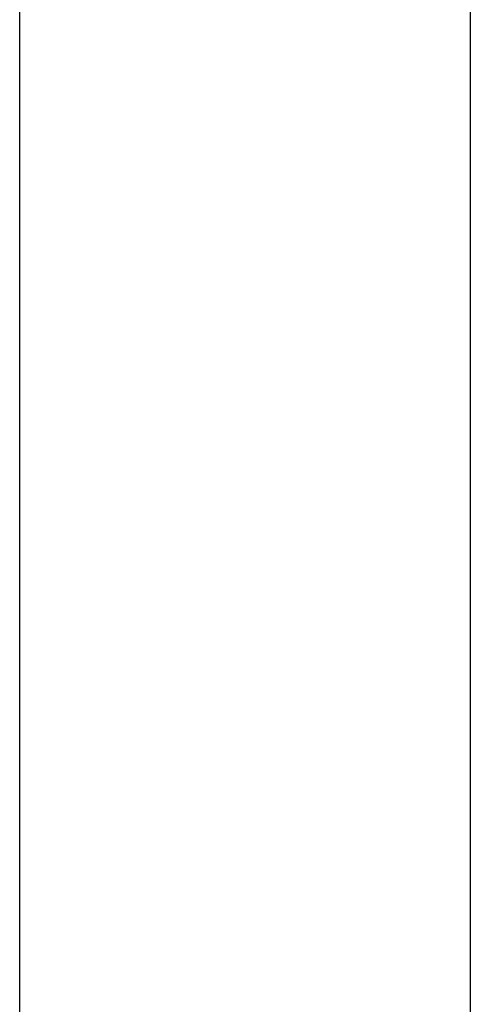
# Model space of a CAD drawing. Header units: millimetres. Extents: x -429 to 783, y -778 to 171.
# Tile 76 of 219: x 225.4 to 226.63, y -473.89 to -471.2. Entities that reach past the tile are written whole.
import ezdxf

# ---------------------------------------------------------------- set-up
doc = ezdxf.new("R2010")
doc.units = ezdxf.units.MM
doc.layers.get('0').update_dxf_attribs({"true_color": 0x000000})

msp = doc.modelspace()

# ---------------------------------------------------------------- linework, layer by layer
at = {"linetype": 'Continuous', "lineweight": -3}
msp.add_open_spline([(226.6274, -447.6641), (226.6274, -450.1443), (226.6274, -453.4057), (226.6274, -474.0063)], degree=3, dxfattribs=at)
msp.add_open_spline([(225.3983, -571.0835), (225.3983, -566.2475), (225.3983, -561.4114), (225.3983, -556.5754), (225.3983, -551.7394), (225.3983, -546.9034), (225.3983, -542.0673), (225.3983, -539.6493), (225.3983, -537.2313), (225.3983, -534.8133), (225.3983, -532.3953), (225.3983, -529.9773), (225.3983, -527.5593), (225.3983, -525.1413), (225.3983, -522.7233), (225.3983, -520.3052), (225.3983, -519.0962), (225.3983, -517.8872), (225.3983, -516.6782), (225.3983, -515.4692), (225.3983, -514.2602), (225.3983, -513.0512), (225.3983, -510.6332), (225.3983, -508.2152), (225.3983, -505.7972), (225.3983, -504.5882), (225.3983, -503.3792), (225.3983, -502.1701), (225.3983, -500.9611), (225.3983, -499.7521), (225.3983, -498.5431), (225.3983, -497.3341), (225.3983, -496.1251), (225.3983, -494.9161), (225.3983, -493.7071), (225.3983, -492.4981), (225.3983, -491.2891), (225.3983, -488.8711), (225.3983, -486.4531), (225.3983, -484.0351), (225.3983, -481.617), (225.3983, -479.199), (225.3983, -476.781), (225.3983, -474.363), (225.3983, -471.945), (225.3983, -469.527), (225.3983, -465.0737), (225.3983, -460.6204), (225.3983, -456.1671)], degree=3, knots=[914.853501, 914.853501, 914.853501, 914.853501, 1059.934198, 1059.934198, 1059.934198, 1205.01493, 1205.01493, 1205.01493, 1277.555296, 1277.555296, 1277.555296, 1350.095662, 1350.095662, 1350.095662, 1422.636027, 1422.636027, 1422.636027, 1458.90621, 1458.90621, 1458.90621, 1495.176393, 1495.176393, 1495.176393, 1567.71676, 1567.71676, 1567.71676, 1603.986943, 1603.986943, 1603.986943, 1640.257126, 1640.257126, 1640.257126, 1676.527309, 1676.527309, 1676.527309, 1712.797492, 1712.797492, 1712.797492, 1785.337858, 1785.337858, 1785.337858, 1857.878224, 1857.878224, 1857.878224, 1930.41859, 1930.41859, 1930.41859, 2064.017193, 2064.017193, 2064.017193, 2064.017193], dxfattribs=at)

doc.saveas('drawing.dxf')
